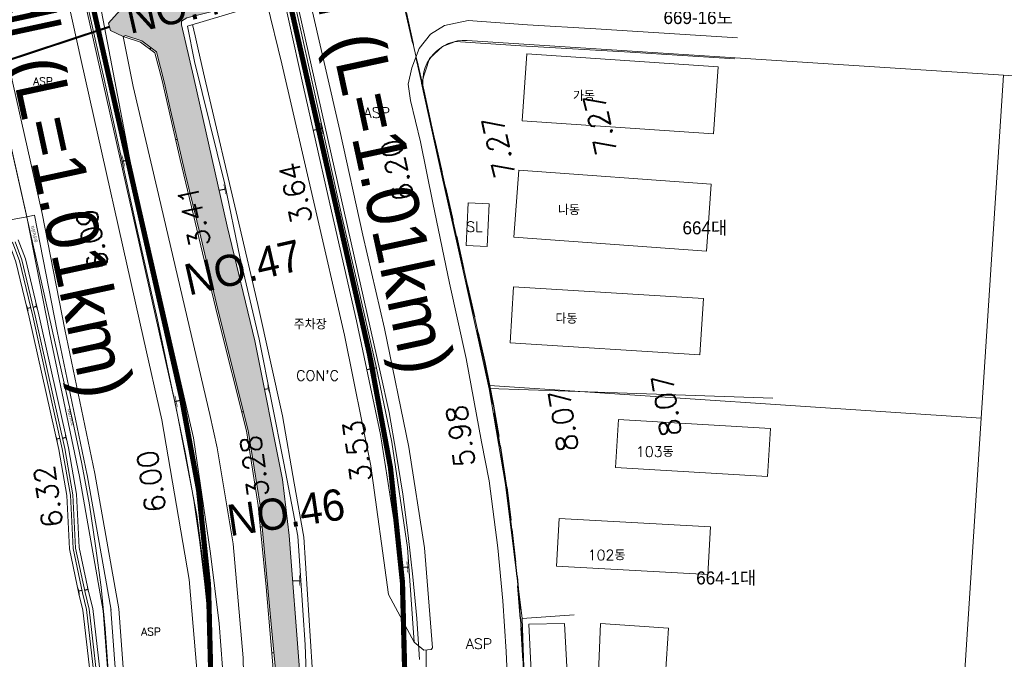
# Model space of a CAD drawing. Header units: metres. Extents: x 183400 to 184400, y 422200 to 427800.
# Tile 82 of 221: x 183878 to 184067, y 424607 to 424730. Entities that reach past the tile are written whole.
import ezdxf
from ezdxf.enums import TextEntityAlignment as Align

# ---------------------------------------------------------------- set-up
doc = ezdxf.new("R2010")
doc.units = ezdxf.units.M
doc.linetypes.add('DASHED2', pattern=[9.525, 6.35, -3.175])
for name, color, linetype in [('NR', 7, 'Continuous'), ('num', 7, 'Continuous'), ('구조물명칭_작업', 5, 'Continuous'), ('동별경계', 3, 'DASHED2'), ('보축구간', 10, 'DASHED2'), ('하천', 140, 'Continuous'), ('횡단타점', 11, 'Continuous')]:
    doc.layers.add(name, color=color, linetype=linetype)
for name, color, linetype, lineweight in [('지번', 252, 'Continuous', 5), ('지적', 252, 'Continuous', 5), ('현황도', 7, 'Continuous', 5)]:
    doc.layers.add(name, color=color, linetype=linetype, lineweight=lineweight)
doc.styles.add('GHS', font='ROMANS', dxfattribs={"bigfont": 'GHS'})
doc.styles.add('gwang', font='romans.shx', dxfattribs={"bigfont": ' WHGTXT.SHX'})
doc.styles.get("Standard").update_dxf_attribs({"font": 'romans.shx', "bigfont": 'ghs.shx'})
doc.styles.add('UPM', font='Gulim.ttf')
doc.styles.add('돋움', font='Dotum.ttf')

msp = doc.modelspace()

# ---------------------------------------------------------------- hatches: boundary and pattern name
at = {"layer": '하천'}
h = msp.add_hatch(dxfattribs=at)
h.set_pattern_fill('MUDST', color=256, scale=0.25, style=0)
h.paths.add_polyline_path([(183910.34, 424730.56), (183922.86, 424733.71), (183924.64, 424733.95), (183925.48, 424733.68), (183927.05, 424735.8), (183926.39, 424737.84), (183924.13, 424738.96), (183921.7, 424738.04), (183909.15, 424735.58), (183907.95, 424735.58), (183907, 424738.08), (183904.99, 424745), (183902.93, 424753.33), (183899.65, 424766.49), (183897.17, 424777.35), (183894.2, 424790.92), (183892.8, 424797.65), (183886.43, 424796.23), (183887.17, 424795.5), (183887.48, 424794.96), (183888.35, 424791.99), (183891.59, 424778.02), (183895.97, 424760.16), (183898.4, 424749.66), (183900.13, 424742.5), (183901.37, 424737.17), (183901.69, 424734.39), (183899.01, 424732.01), (183898.03, 424731.86), (183897.52, 424732.06), (183897.51, 424732.06), (183895.31, 424729.54), (183895.67, 424728.16), (183898.08, 424727), (183898.11, 424727), (183898.55, 424727.16), (183901.68, 424726.15), (183904.49, 424724.06), (183906.06, 424717.99), (183907.17, 424712.85), (183909.92, 424701.02), (183912.99, 424688.47), (183916.03, 424675.67), (183919.26, 424662.5), (183922.13, 424651.33), (183924.42, 424636.99), (183925.27, 424627.97), (183926.54, 424614.12), (183927.59, 424602.78), (183927.65, 424594.33), (183932.58, 424594.18), (183931.94, 424605.44), (183930, 424631.16), (183928.71, 424641.91), (183923.41, 424668.56), (183918.08, 424690.56), (183911.62, 424719.32), (183909.29, 424729.21), (183909.29, 424729.89)])

# ---------------------------------------------------------------- linework, layer by layer
at = {"layer": 'NR'}
for p, q in [((183903.42, 424724.85), (183903.22, 424724.59)), ((183934.61, 424709.02), (183936.45, 424709.42)), ((183908.48, 424707.2), (183908.17, 424707.13)), ((183899.39, 424703.33), (183897.9, 424703)), ((183916.53, 424697.44), (183917.83, 424697.71)), ((183915.13, 424679.45), (183914.8, 424679.37)), ((183880.34, 424674.88), (183879.66, 424674.72)), ((183880.82, 424675.03), (183881.5, 424675.2)), ((183944.91, 424663.03), (183946.58, 424663.37)), ((183925.26, 424659.25), (183926.07, 424659.41)), ((183909.9, 424657.25), (183908.03, 424656.85)), ((183921.2, 424654.94), (183920.88, 424654.86)), ((183885.97, 424649.79), (183885.29, 424649.64)), ((183886.46, 424649.87), (183887.15, 424650.02)), ((183924.81, 424632.81), (183924.44, 424632.78)), ((183924.78, 424633.12), (183924.78, 424633.12)), ((183951.06, 424625.02), (183952.92, 424625.17)), ((183930.66, 424622.43), (183932.23, 424622.54)), ((183890.19, 424620.6), (183889.51, 424620.45)), ((183890.68, 424620.7), (183891.37, 424620.84)), ((183927.05, 424608.61), (183926.65, 424608.58))]:
    msp.add_line(p, q, dxfattribs=at)
for points in [[(183903.57, 424724.33), (183902.88, 424724.85), (183903.59, 424724.35), (183902.89, 424724.86)], [(183903.51, 424724.41), (183902.97, 424724.8), (183903.52, 424724.42), (183902.99, 424724.82)], [(183903.44, 424724.48), (183903.07, 424724.76), (183903.45, 424724.5), (183903.08, 424724.78)], [(183936.03, 424711.33), (183936.87, 424707.52), (183935.93, 424711.3), (183936.77, 424707.49)], [(183936.02, 424710.86), (183936.67, 424707.93), (183935.92, 424710.84), (183936.57, 424707.91)], [(183936.02, 424710.4), (183936.47, 424708.35), (183935.92, 424710.38), (183936.37, 424708.33)], [(183908.26, 424706.72), (183908.07, 424707.54), (183908.28, 424706.72), (183908.09, 424707.55)], [(183908.26, 424706.82), (183908.12, 424707.45), (183908.28, 424706.82), (183908.14, 424707.46)], [(183908.26, 424706.92), (183908.16, 424707.36), (183908.28, 424706.92), (183908.18, 424707.37)], [(183898.32, 424701.1), (183897.48, 424704.91), (183898.42, 424701.12), (183897.58, 424704.93)], [(183898.32, 424701.56), (183897.68, 424704.49), (183898.43, 424701.58), (183897.78, 424704.51)], [(183898.33, 424702.02), (183897.88, 424704.08), (183898.43, 424702.05), (183897.98, 424704.1)], [(183917.46, 424698.58), (183917.84, 424696.76), (183917.37, 424698.57), (183917.75, 424696.74)], [(183917.47, 424698.99), (183918.01, 424696.39), (183917.38, 424698.97), (183917.92, 424696.37)], [(183917.48, 424699.4), (183918.18, 424696.02), (183917.39, 424699.38), (183918.09, 424696)], [(183914.91, 424678.94), (183914.7, 424679.79), (183914.93, 424678.95), (183914.72, 424679.8)], [(183914.9, 424679.05), (183914.75, 424679.7), (183914.93, 424679.05), (183914.77, 424679.71)], [(183914.9, 424679.15), (183914.79, 424679.61), (183914.93, 424679.16), (183914.82, 424679.61)], [(183879.87, 424673.83), (183879.44, 424675.6), (183879.92, 424673.84), (183879.49, 424675.61)], [(183879.87, 424674.05), (183879.54, 424675.41), (183879.92, 424674.06), (183879.59, 424675.42)], [(183881.28, 424676.08), (183881.71, 424674.31), (183881.24, 424676.07), (183881.66, 424674.3)], [(183881.29, 424675.86), (183881.61, 424674.5), (183881.24, 424675.85), (183881.57, 424674.49)], [(183881.29, 424675.65), (183881.52, 424674.7), (183881.24, 424675.64), (183881.47, 424674.68)], [(183879.87, 424674.26), (183879.64, 424675.22), (183879.92, 424674.28), (183879.69, 424675.23)], [(183946.16, 424664.36), (183946.58, 424662.3), (183946.05, 424664.34), (183946.48, 424662.28)], [(183946.17, 424664.82), (183946.78, 424661.88), (183946.07, 424664.8), (183946.68, 424661.86)], [(183946.18, 424665.28), (183946.97, 424661.46), (183946.08, 424665.26), (183946.87, 424661.44)], [(183925.86, 424660.46), (183926.28, 424658.36), (183925.8, 424660.45), (183926.22, 424658.35)], [(183908.44, 424654.94), (183907.62, 424658.76), (183908.54, 424654.96), (183907.72, 424658.78)], [(183908.45, 424655.4), (183907.82, 424658.34), (183908.55, 424655.43), (183907.92, 424658.36)], [(183925.84, 424659.95), (183926.07, 424658.82), (183925.79, 424659.94), (183926.01, 424658.81)], [(183925.85, 424660.21), (183926.17, 424658.59), (183925.8, 424660.2), (183926.12, 424658.58)], [(183908.45, 424655.87), (183908.01, 424657.92), (183908.56, 424655.89), (183908.12, 424657.94)], [(183920.99, 424654.44), (183920.78, 424655.28), (183921.01, 424654.44), (183920.8, 424655.28)], [(183920.98, 424654.54), (183920.82, 424655.18), (183921.01, 424654.54), (183920.85, 424655.19)], [(183920.98, 424654.64), (183920.87, 424655.09), (183921.01, 424654.65), (183920.89, 424655.1)], [(183886.95, 424650.91), (183887.34, 424649.13), (183886.9, 424650.9), (183887.3, 424649.12)], [(183885.48, 424648.75), (183885.09, 424650.53), (183885.53, 424648.76), (183885.13, 424650.54)], [(183885.49, 424648.97), (183885.18, 424650.33), (183885.53, 424648.98), (183885.23, 424650.34)], [(183885.49, 424649.18), (183885.27, 424650.14), (183885.54, 424649.19), (183885.32, 424650.15)], [(183886.95, 424650.7), (183887.25, 424649.33), (183886.9, 424650.68), (183887.2, 424649.32)], [(183886.94, 424650.48), (183887.16, 424649.52), (183886.9, 424650.47), (183887.11, 424649.51)], [(183924.49, 424632.3), (183924.4, 424633.25), (183924.52, 424632.3), (183924.42, 424633.26)], [(183924.51, 424632.41), (183924.43, 424633.15), (183924.53, 424632.41), (183924.46, 424633.15)], [(183924.52, 424632.52), (183924.47, 424633.04), (183924.55, 424632.53), (183924.5, 424633.04)], [(183924.78, 424633.12), (183924.78, 424633.12), (183924.78, 424633.12)], [(183924.78, 424633.12), (183924.78, 424633.12), (183924.78, 424633.12)], [(183924.78, 424633.12), (183924.78, 424633.12), (183924.78, 424633.12)], [(183952.7, 424626.65), (183952.94, 424623.66), (183952.6, 424626.65), (183952.83, 424623.66)], [(183952.77, 424627.11), (183953.08, 424623.22), (183952.67, 424627.1), (183952.97, 424623.22)], [(183932.1, 424624.48), (183932.36, 424620.59), (183931.99, 424624.48), (183932.25, 424620.59)], [(183952.63, 424626.2), (183952.8, 424624.1), (183952.53, 424626.19), (183952.69, 424624.1)], [(183931.95, 424623.57), (183932.09, 424621.48), (183931.84, 424623.57), (183931.98, 424621.47)], [(183932.02, 424624.03), (183932.22, 424621.04), (183931.92, 424624.02), (183932.12, 424621.03)], [(183889.7, 424619.56), (183889.32, 424621.34), (183889.75, 424619.57), (183889.37, 424621.35)], [(183889.7, 424619.78), (183889.41, 424621.15), (183889.75, 424619.79), (183889.46, 424621.16)], [(183889.71, 424619.99), (183889.5, 424620.95), (183889.75, 424620), (183889.55, 424620.96)], [(183891.17, 424621.3), (183891.37, 424620.34), (183891.12, 424621.29), (183891.33, 424620.33)], [(183891.18, 424621.73), (183891.56, 424619.95), (183891.13, 424621.72), (183891.51, 424619.94)], [(183891.18, 424621.52), (183891.47, 424620.15), (183891.13, 424621.51), (183891.42, 424620.14)], [(183926.7, 424608.06), (183926.61, 424609.09), (183926.72, 424608.06), (183926.64, 424609.1)], [(183926.71, 424608.18), (183926.65, 424608.98), (183926.74, 424608.18), (183926.67, 424608.98)], [(183926.73, 424608.3), (183926.68, 424608.86), (183926.76, 424608.3), (183926.71, 424608.86)]]:
    msp.add_solid(points, dxfattribs=at)
at = {"layer": '구조물명칭_작업', "ltscale": 20, "const_width": 0.4}
msp.add_lwpolyline([(183771.35, 424687.84), (183895.49, 424728.85)], dxfattribs=at)
at = {"layer": '동별경계', "linetype": 'DASHED2'}
for points in [[(183948.24, 424750.2), (183955.82, 424716.49), (183967.54, 424664.38), (183968.43, 424659.94), (183969.14, 424656.41), (183970.53, 424648.41), (183971.76, 424640.39), (183972.77, 424632.33), (183973.74, 424623.29), (183974.43, 424615.19), (183974.89, 424607.11)], [(183974.89, 424607.11), (183974.43, 424615.19), (183973.74, 424623.29), (183972.77, 424632.33), (183971.76, 424640.39), (183970.53, 424648.41), (183969.14, 424656.41), (183968.43, 424659.94), (183967.54, 424664.38), (183955.82, 424716.49), (183948.24, 424750.2)]]:
    msp.add_lwpolyline(points, dxfattribs=at)
at = {"layer": '보축구간', "const_width": 1}
for points in [[(183952.58, 424512.18, -0.029024), (183951.41, 424539.09), (183951.47, 424543.14), (183952.29, 424600.05, 0.059353), (183945.41, 424665.93), (183757.54, 425495.77)], [(183915.96, 424503.15, -0.033909), (183914.01, 424539.63), (183914.94, 424603.51, 0.059353), (183909.28, 424657.71), (183721.47, 425487.26, 0.008796), (183719.96, 425493.42, 0.008796)]]:
    msp.add_lwpolyline(points, format="xyb", dxfattribs=at)
at = {"layer": '지적', "linetype": 'Continuous'}
for points in [[(183955, 424607.36), (183954.48, 424615.26), (183953.7, 424623.22), (183952.84, 424631.18), (183951.83, 424639.08), (183950.55, 424646.95), (183949.17, 424654.79), (183947.44, 424662.61), (183764.99, 425473.91)], [(183764.99, 425473.91), (183947.44, 424662.61), (183949.17, 424654.79), (183950.55, 424646.95), (183951.83, 424639.08), (183952.84, 424631.18), (183953.7, 424623.22), (183954.48, 424615.26), (183955, 424607.36)], [(183915.16, 424605.62), (183914.59, 424613.76), (183913.79, 424621.84), (183912.84, 424629.91), (183911.64, 424637.95), (183910.09, 424646.86), (183908.11, 424656.51), (183726.2, 425465.22)], [(183726.2, 425465.22), (183908.11, 424656.51), (183910.09, 424646.86), (183911.64, 424637.95), (183912.84, 424629.91), (183913.79, 424621.84), (183914.59, 424613.76), (183915.16, 424605.62)], [(183706.68, 425460.84), (183888.59, 424652.13), (183890.16, 424644.9), (183891.6, 424637.05), (183892.78, 424629.15), (183893.84, 424621.25), (183894.61, 424613.33), (183895.21, 424605.22), (183895.53, 424597.35), (183895.67, 424589.39), (183895.54, 424581.92), (183893.62, 424549.77), (183893.26, 424541.23), (183893.2, 424533.01), (183893.39, 424524.84), (183893.87, 424516.72), (183894.59, 424508.6), (183895.53, 424500.53), (183896.65, 424492.48), (183898.41, 424483.47), (183900.15, 424475.52), (183901.85, 424468.73), (183905.48, 424455.43), (183921.41, 424405.35)], [(183895.21, 424605.22), (183894.61, 424613.33), (183893.84, 424621.25), (183892.78, 424629.15), (183891.6, 424637.05), (183890.16, 424644.9), (183888.59, 424652.13), (183706.68, 425460.84)], [(183948.24, 424750.2), (183955.82, 424716.49), (183955.67, 424717.4), (183955.62, 424718.33), (183955.69, 424719.26), (183955.86, 424720.17), (183956.13, 424721.05), (183956.5, 424721.9), (183956.98, 424722.7), (183957.54, 424723.44), (183958.18, 424724.11), (183958.9, 424724.7), (183959.68, 424725.2), (183960.51, 424725.61), (183961.39, 424725.92), (183962.29, 424726.13), (183963.21, 424726.23), (183964.14, 424726.23), (184067.2, 424719.53), (184077.18, 424718.89)], [(183974.89, 424607.11), (183974.43, 424615.19), (183973.74, 424623.29), (183972.77, 424632.33), (183971.76, 424640.39), (183970.53, 424648.41), (183969.14, 424656.41), (183968.43, 424659.94), (183967.54, 424664.38), (183955.82, 424716.49), (183948.24, 424750.2)], [(183964.14, 424726.23), (183963.21, 424726.23), (183962.29, 424726.13), (183961.39, 424725.92), (183960.51, 424725.61), (183959.68, 424725.2), (183958.9, 424724.7), (183958.18, 424724.11), (183957.54, 424723.44), (183956.98, 424722.7), (183956.5, 424721.9), (183956.13, 424721.05), (183955.86, 424720.17), (183955.69, 424719.26), (183955.62, 424718.33), (183955.67, 424717.4), (183955.82, 424716.49), (183967.54, 424664.38), (183968.43, 424659.94), (184062.91, 424653.67), (184067.2, 424719.53), (183964.14, 424726.23)], [(184067.2, 424719.53), (184062.91, 424653.67), (184058.86, 424591.43), (184057.51, 424570.63), (184053.16, 424503.95), (184048.45, 424431.61), (184058.43, 424430.97), (184063.13, 424503.21), (184067.46, 424569.65), (184068.9, 424591.72), (184072.89, 424653.03), (184077.18, 424718.89), (184067.2, 424719.53)], [(183968.43, 424659.94), (183969.14, 424656.41), (183970.53, 424648.41), (183971.76, 424640.39), (183972.77, 424632.33), (183973.74, 424623.29), (183974.43, 424615.19), (183974.89, 424607.11), (183975.2, 424595.89), (183975.2, 424591.68), (184052.14, 424586.69), (184053.57, 424586.73), (184055.12, 424587.02), (184056.4, 424587.73), (184057.54, 424588.72), (184058.32, 424590), (184058.86, 424591.43), (184062.91, 424653.67), (183968.43, 424659.94)]]:
    msp.add_lwpolyline(points, dxfattribs=at)
at = {"layer": '현황도'}
for p, q in [((183879.58, 424692.37), (183871.77, 424727.05)), ((183882.52, 424692.98), (183874.7, 424727.7)), ((183975.62, 424723.68), (183974.73, 424710.81)), ((183975.62, 424723.68), (184012.37, 424721.14)), ((184012.37, 424721.14), (184011.48, 424708.27)), ((183974.73, 424710.81), (184011.48, 424708.27)), ((183973.16, 424688.42), (183974.08, 424701.29)), ((183974.08, 424701.29), (184011.04, 424698.63)), ((184011.04, 424698.63), (184010.12, 424685.76)), ((183963.99, 424686.82), (183964.37, 424695.03)), ((183968.37, 424694.84), (183964.37, 424695.03)), ((183967.98, 424686.63), (183968.37, 424694.84)), ((183879.58, 424692.37), (183881.05, 424692.7)), ((183885.41, 424670.42), (183881.05, 424692.7)), ((183886.89, 424670.7), (183882.52, 424692.98)), ((183879.58, 424692.37), (183874.28, 424691.37)), ((183883.94, 424670.13), (183879.58, 424692.37)), ((183963.99, 424686.82), (183967.98, 424686.63)), ((183973.16, 424688.42), (184010.12, 424685.76)), ((183972.41, 424668.13), (183973.07, 424678.91)), ((183973.07, 424678.91), (184009.54, 424676.66)), ((184009.54, 424676.66), (184008.87, 424665.88)), ((183889.69, 424642.51), (183883.95, 424670.09)), ((183891.17, 424642.77), (183885.42, 424670.4)), ((183892.64, 424643.08), (183886.89, 424670.7)), ((183972.41, 424668.13), (184008.88, 424665.88)), ((183968.35, 424659.4), (183991.17, 424658.62)), ((183991.17, 424658.62), (184022.85, 424657.51)), ((183993.23, 424653.42), (183992.64, 424644.24)), ((183993.18, 424653.42), (184022.41, 424651.7)), ((184021.87, 424642.52), (184022.41, 424651.7)), ((183992.64, 424644.24), (184021.87, 424642.52)), ((183894.26, 424616.68), (183889.69, 424642.51)), ((183895.77, 424616.8), (183891.16, 424642.82)), ((183897.24, 424617.06), (183892.64, 424643.08)), ((183981.83, 424634.45), (183981.33, 424625.27)), ((183981.83, 424634.45), (184010.88, 424632.86)), ((184010.88, 424632.86), (184010.38, 424623.68)), ((183981.33, 424625.27), (184010.38, 424623.68)), ((183897.36, 424595.13), (183895.75, 424616.95)), ((183898.85, 424595.24), (183897.24, 424617.06)), ((183895.85, 424595.19), (183894.26, 424616.68)), ((183956.33, 424597.37), (183956.28, 424609.21))]:
    msp.add_line(p, q, dxfattribs=at)
for points in [[(183957.26, 424609.28), (183957.48, 424609.61), (183956, 424628.77), (183952.97, 424648.12), (183948.28, 424670.91), (183944.11, 424688.82), (183939.68, 424708.93), (183933.91, 424734.28), (183927.92, 424760.68), (183922.6, 424786), (183915.66, 424815.01), (183908.11, 424849.59), (183903.54, 424869.65), (183897.09, 424899.06), (183890.78, 424926.73), (183885, 424952.26), (183882.69, 424963.5), (183881.52, 424966.26), (183879.94, 424967.42), (183878.51, 424967.88)], [(183932.09, 424444.34), (183930.13, 424448.45), (183923.94, 424467.85), (183919.47, 424484.03), (183917.94, 424494.25), (183915.57, 424510.63), (183914.79, 424524.87), (183914.89, 424547.86), (183915.97, 424566.88), (183916.75, 424576.65), (183917.52, 424601.62), (183916.55, 424614.27), (183914.89, 424627.71), (183911.58, 424649.93), (183906.41, 424672.46), (183899.58, 424702.31), (183893.92, 424731.76), (183891.78, 424742.67), (183880.57, 424789.04), (183870.82, 424832.61), (183863.9, 424861.89)], [(183952.06, 424614.27), (183950.4, 424632.1), (183947.53, 424650.57), (183942.93, 424672.37), (183937.47, 424696.25), (183932.76, 424717.23), (183927.95, 424739.07), (183923.46, 424758.35), (183918.85, 424779.44), (183915.11, 424797.42), (183914.03, 424802.46), (183915.55, 424802.84)], [(183954.01, 424610.7), (183952.69, 424628.85), (183949.68, 424649.06), (183946.66, 424663.64), (183942.89, 424680.28), (183940.1, 424692.46), (183937.84, 424702.6), (183932.31, 424727.9), (183927.02, 424751.3), (183921.1, 424777.83), (183918.09, 424791.4), (183915.55, 424802.84)], [(183878.28, 424775.89), (183890.03, 424722.37), (183901.97, 424669.02), (183905.51, 424653.38), (183910.74, 424622.7), (183912.53, 424602.41), (183912.47, 424587.07), (183911.99, 424571.77), (183911.31, 424560.72), (183910.31, 424546.66), (183910.42, 424536.06), (183910.42, 424521.82), (183912.21, 424504.53), (183914.22, 424491.47), (183918.7, 424469.97), (183924.28, 424452.34), (183927.08, 424441.57), (183929.09, 424439.56), (183937.8, 424438.11), (183972.27, 424436.16)], [(183932.09, 424444.34), (183929.46, 424444.8), (183922.55, 424467.44), (183918.41, 424483.82), (183916.19, 424497.77), (183914.45, 424509.5), (183913.81, 424520.64), (183913.5, 424535.7), (183913.5, 424551.76), (183914.77, 424566.66), (183915.56, 424577.01), (183915.4, 424590.96), (183915.4, 424603.64), (183913.97, 424621.77), (183912.23, 424635.09), (183908.56, 424654.34), (183904.6, 424672.89), (183900.47, 424691.28), (183894.43, 424718.78), (183888.09, 424747)], [(183950.17, 424446.91), (183948.11, 424448.8), (183944.26, 424456.24), (183941.86, 424464.56), (183937.27, 424480.72), (183935.87, 424486.44), (183934.27, 424493.02), (183932.48, 424502.74), (183930.28, 424528.32), (183930.55, 424542.69), (183931.94, 424572.2), (183932.67, 424592.5), (183931.94, 424605.44), (183930, 424631.16), (183928.71, 424641.91), (183923.41, 424668.56), (183918.08, 424690.56), (183911.62, 424719.32), (183909.29, 424729.21), (183909.29, 424729.89), (183910.34, 424730.56), (183922.86, 424733.71), (183924.64, 424733.95), (183925.48, 424733.68)], [(183950.84, 424447.29), (183949.05, 424449.17), (183945.11, 424456.92), (183938.32, 424480.88), (183934.05, 424502.42), (183932.35, 424520.13), (183931.82, 424530.1), (183931.92, 424542.51), (183933.23, 424572.34), (183933.68, 424592.41), (183933.06, 424610.16), (183932.16, 424623.51), (183931.62, 424631.05), (183928.94, 424645.03), (183924.19, 424668.86), (183920.51, 424684.65), (183917.64, 424698.63), (183911.82, 424722.2), (183910.44, 424728.99), (183925.72, 424733.5)], [(183957.26, 424609.28), (183955.84, 424609.17), (183954.01, 424610.7), (183949.03, 424619.83), (183945.67, 424644.56), (183940.6, 424669.64), (183934.93, 424694.36), (183928.57, 424721.76), (183925.72, 424733.5)], [(183898.08, 424727), (183895.67, 424728.16), (183895.31, 424729.54), (183897.51, 424732.06)], [(183911.42, 424729.28), (183911.92, 424727.13), (183912.56, 424724.22), (183913.74, 424719.18), (183920.33, 424691.13), (183923.99, 424675.53), (183928.71, 424654.13), (183930.94, 424641.21), (183932.81, 424630.86), (183934.41, 424605.91), (183934.5, 424588.36), (183934.14, 424566.89), (183932.9, 424542.11), (183933.17, 424525.16), (183934.77, 424505.81), (183937, 424492.8), (183941.81, 424471.69), (183945.91, 424458.14), (183950.84, 424447.29), (183953.27, 424446.32), (183963.63, 424449.08), (183964.3, 424448.53)], [(184014.95, 424588.44), (183986.81, 424590.15), (183975.51, 424590.81), (183973.97, 424591.94), (183972.31, 424594.55), (183971.67, 424608.89), (183971.03, 424618.62), (183970.04, 424628.79), (183968.4, 424641.68), (183966.95, 424649.17), (183963.99, 424665.14), (183960.8, 424679.6), (183957.6, 424695.04), (183955.21, 424706.77), (183953.27, 424714.66), (183952.81, 424717.85), (183953.53, 424720.94), (183954.92, 424724.67), (183957.15, 424727.42), (183959.83, 424729.12), (183964.35, 424730.07), (183975.78, 424729.21), (183988.85, 424728.46), (184016.1, 424726.7)], [(183898.08, 424727), (183901.44, 424725.92), (183904.18, 424723.87), (183905.58, 424718.56), (183909.02, 424703.33), (183916.24, 424673.4), (183921.78, 424651.26), (183924.03, 424636.9), (183925.59, 424621.33), (183927.15, 424602.55), (183927.33, 424587.15), (183927.33, 424568.12), (183926.46, 424556.71), (183925.77, 424545.4), (183925.42, 424539.18), (183925.77, 424530.7), (183926.63, 424516.17), (183927.5, 424501.91), (183930.27, 424487.9), (183934.25, 424471.47), (183939.13, 424455.78), (183941.38, 424449.55), (183942.4, 424447.41), (183944.26, 424443.54)], [(183927.59, 424602.78), (183926.54, 424614.12), (183925.27, 424627.97), (183924.42, 424636.99), (183922.13, 424651.33), (183919.26, 424662.5), (183916.03, 424675.67), (183912.99, 424688.47), (183909.92, 424701.02), (183907.17, 424712.85), (183906.06, 424717.99), (183904.49, 424724.06), (183901.68, 424726.15), (183898.55, 424727.16), (183898.11, 424727)], [(183921.57, 424496.2), (183919.48, 424519.87), (183919.25, 424536.42), (183920.04, 424553.85), (183921.16, 424579.6), (183921.38, 424595.62), (183921.15, 424607.69), (183919.25, 424629.54), (183916.12, 424647.97), (183914.77, 424654.39), (183904.6, 424697.74), (183900, 424717.36), (183898.11, 424727)], [(184015.56, 424722.67), (183995.45, 424723.99), (183974.46, 424725.19), (183961.93, 424726.03), (183959.4, 424725.07), (183956.93, 424722.78), (183955.42, 424718.02), (183959.21, 424700.54), (183962.22, 424687.16), (183965.78, 424671.31), (183968.37, 424659.31), (183971.55, 424640.94), (183974.76, 424615.21), (183984.74, 424615.91)], [(183892.46, 424581.45), (183892.22, 424591.42), (183892.47, 424604.74), (183891.06, 424616.93), (183890.29, 424620.13), (183888.48, 424628.69), (183887.96, 424638.94), (183886.41, 424647.8), (183880.73, 424673.25), (183878.16, 424683.92), (183876.91, 424687.28), (183874.33, 424689.98), (183870.85, 424691.85), (183854.7, 424694.92), (183833.95, 424696.21)], [(183891.74, 424582.23), (183891.52, 424591.42), (183891.77, 424604.7), (183890.37, 424616.81), (183889.61, 424619.98), (183887.78, 424628.6), (183887.26, 424638.86), (183885.73, 424647.66), (183880.05, 424673.09), (183877.49, 424683.72), (183876.31, 424686.9), (183873.9, 424689.42), (183870.62, 424691.18), (183854.61, 424694.23), (183833.9, 424695.51)], [(183878, 424473.14), (183888.07, 424473.27), (183895.81, 424475.08), (183896.33, 424476.11), (183894.78, 424485.14), (183892.71, 424498.04), (183890.78, 424514.81), (183890, 424527.9), (183890.78, 424542.6), (183891.55, 424552.02), (183893.24, 424575.17), (183892.98, 424580.58), (183892.72, 424591.42), (183892.98, 424604.76), (183891.56, 424617.02), (183890.78, 424620.24), (183888.97, 424628.75), (183888.45, 424639), (183886.9, 424647.9), (183881.22, 424673.36), (183878.64, 424684.07), (183877.35, 424687.55)], [(183877.98, 424472.44), (183888.15, 424472.57), (183896.29, 424474.47), (183897.06, 424476), (183895.47, 424485.25), (183893.41, 424498.13), (183891.47, 424514.87), (183890.7, 424527.9), (183891.47, 424542.55), (183892.25, 424551.96), (183893.94, 424575.16), (183893.68, 424580.61), (183893.42, 424591.42), (183893.68, 424604.79), (183892.25, 424617.14), (183891.46, 424620.39), (183889.67, 424628.84), (183889.15, 424639.07), (183887.59, 424648.03), (183881.9, 424673.52), (183879.31, 424684.27), (183877.95, 424687.93)], [(183975.57, 424590.84), (183974.76, 424615.21)], [(183993.72, 424592.11), (183977.04, 424593.31), (183976.01, 424614.12), (183982.88, 424614.28), (183983.64, 424600.07), (183993.98, 424599.4), (183993.72, 424592.11)], [(184008.48, 424591.23), (184009.13, 424604.12), (184002.27, 424604.51), (184002.84, 424613.4), (183989.79, 424614.3), (183989.36, 424604.87), (184000.04, 424604.34), (183999.04, 424591.65), (184008.48, 424591.23)]]:
    msp.add_lwpolyline(points, dxfattribs=at)

# ---------------------------------------------------------------- texts
at = {"layer": 'num', "style": '돋움'}
for s, rotation, p in [('NO.48', 12.7635, (183899.41, 424727.46)), ('NO.47', 12.7635, (183910.7, 424677.22)), ('NO.46', 8.3821, (183918.58, 424631.02))]:
    msp.add_text(s, height=6, rotation=rotation, dxfattribs=at).set_placement(p)
at = {"layer": '보축구간', "style": '돋움'}
for s, p in [('화정 좌안 1제 (L=1.01km)', (183941.26, 424734.62)), ('화정 우안 1제 (L=1.01km)', (183879.7, 424730.02))]:
    msp.add_text(s, height=10, rotation=282.1909, dxfattribs=at).set_placement(p, align=Align.MIDDLE_CENTER)
at = {"layer": '지번', "style": 'UPM'}
for s, p in [('669-16도', (184008.54, 424730.62)), ('664대', (184009.82, 424690.24)), ('664-1대', (184013.91, 424623.02))]:
    msp.add_text(s, height=2.5, dxfattribs=at).set_placement(p, align=Align.MIDDLE_CENTER)
at = {"layer": '현황도'}
for p in [(183880.8, 424717.63), (183901.54, 424611.94)]:
    msp.add_text('ASP', height=1.5, dxfattribs=at).set_placement(p)
at = {"layer": '현황도', "style": 'GHS'}
for s, p in [('가동', (183984.48, 424714.58)), ('ASP', (183944.3, 424711.36)), ('나동', (183981.6, 424692.68)), ('SL', (183963.98, 424689.45)), ('다동', (183981.12, 424671.83)), ('주차장', (183930.85, 424670.73)), ("CON'C", (183931.32, 424660.87)), ('103동', (183996.57, 424646.27)), ('102동', (183987.31, 424626.41)), ('ASP', (183963.91, 424609.38))]:
    msp.add_text(s, height=2, dxfattribs=at).set_placement(p)
at = {"layer": '현황도'}
for p in [(183880.28, 424690.6), (183887.29, 424655.44)]:
    msp.add_text('자전거도로', height=0.52, rotation=284.1581, dxfattribs=at).set_placement(p)
at = {"layer": '횡단타점', "color": 171, "style": 'gwang'}
for s, rotation, p in [('7.27', 102.7635, (183991.65, 424710.57)), ('7.27', 102.7635, (183972.15, 424706.16)), ('6.20', 102.7635, (183952.64, 424701.74)), ('3.64', 102.7635, (183933.14, 424697.32)), ('3.41', 102.7635, (183913.63, 424692.9)), ('6.09', 102.7635, (183894.13, 424688.48)), ('8.07', 98.3821, (184004.42, 424656.41)), ('8.07', 98.3821, (183984.63, 424653.49)), ('5.98', 98.3821, (183964.84, 424650.57)), ('3.53', 98.3821, (183945.06, 424647.66)), ('3.28', 98.3821, (183925.27, 424644.74)), ('6.00', 98.3821, (183905.48, 424641.83)), ('6.32', 98.3821, (183885.7, 424638.91))]:
    msp.add_text(s, height=4, rotation=rotation, dxfattribs=at).set_placement(p, align=Align.CENTER)

doc.saveas('drawing.dxf')
